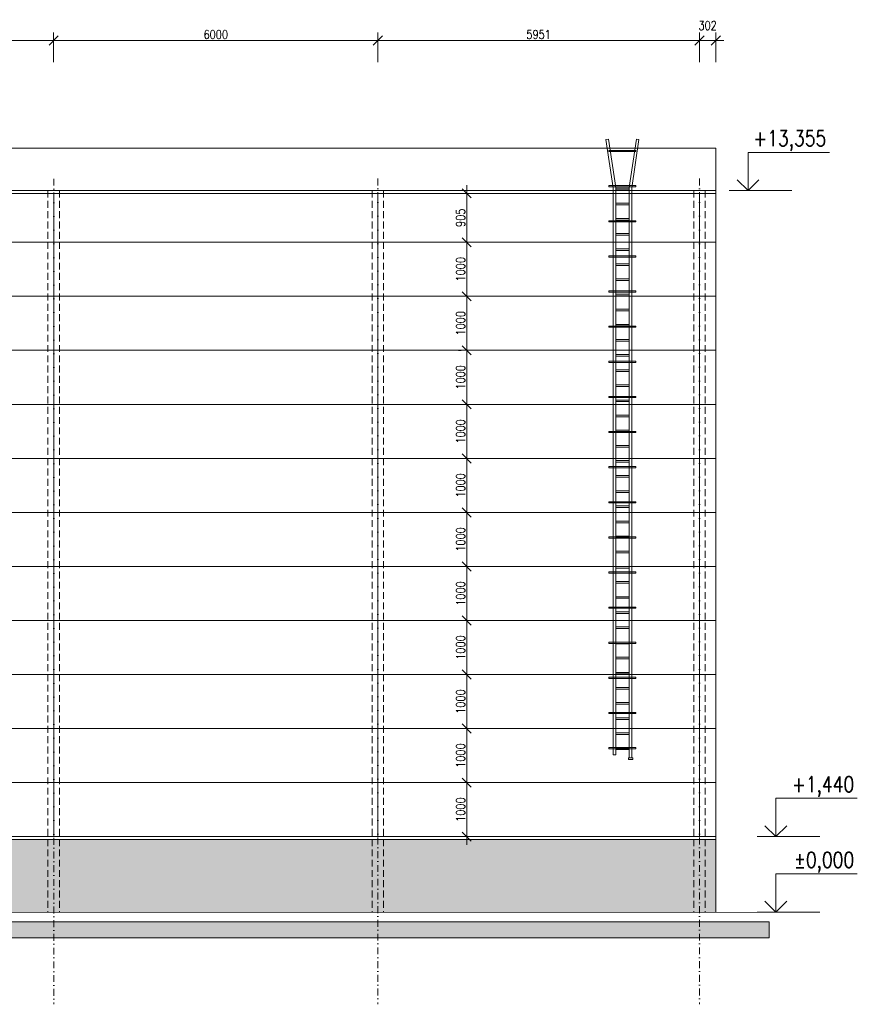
# Model space of a CAD drawing. Header units: millimetres. Extents: x -485339 to 286898, y -1189934 to 1602269.
# Tile 94 of 230: x -56509 to -41007, y -974342 to -956120. Entities that reach past the tile are written whole.
import ezdxf
from ezdxf.enums import TextEntityAlignment as Align

# ---------------------------------------------------------------- set-up
doc = ezdxf.new("R2010")
doc.units = ezdxf.units.MM
doc.header["$LTSCALE"] = 10
doc.linetypes.add('DASHDOT', pattern=[25.4, 12.7, -6.35, 0, -6.35])
doc.linetypes.add('ČÁRKOVANÁ', pattern=[19.05, 12.7, -6.35])
doc.layers.get('Defpoints').update_dxf_attribs({"lineweight": 0})
for name, color, linetype, lineweight in [('N_popis_fasáda', 212, 'Continuous', 18), ('N_čáry_obv.plášt', 212, 'Continuous', 18), ('N_šrary', 10, 'Continuous', 18), ('St_kóty_výškové', 132, 'Continuous', 18), ('St_sloupy_opláštění_pohled', 25, 'ČÁRKOVANÁ', 18), ('St_čáry_obrys', 5, 'Continuous', 35), ('St_čáry_plné', 250, 'Continuous', 18), ('St_šrafy', 250, 'Continuous', 18)]:
    doc.layers.add(name, color=color, linetype=linetype, lineweight=lineweight)
doc.styles.add('ROMANS', font='romans.shx', dxfattribs={"width": 0.8})
doc.styles.get("Standard").update_dxf_attribs({"font": 'simplex.shx', "width": 0.8})
doc.dimstyles.new('stavebníM100', dxfattribs={"dimtxt": 165, "dimasz": 170, "dimexe": 150, "dimexo": 100, "dimgap": 30, "dimtad": 1, "dimdec": 0, "dimtxsty": 'Standard', "dimblk": 'OBLIQUE', "dimcen": -2.5, "dimdle": 150, "dimclrd": 256, "dimclre": 256, "dimclrt": 256, "dimadec": 4, "dimazin": 0, "dimtfac": 1, "dimtdec": 0, "dimtmove": 2, "dimatfit": 3, "dimldrblk": 'OBLIQUE', "dimfxl": 400, "dimfxlon": 1, "dimlwd": -1, "dimlwe": -1, "dimarcsym": 0})

# ---------------------------------------------------------------- blocks, each defined once
blk = doc.blocks.new('*U3842')
at = {"layer": 'St_čáry_plné'}
for points in [[(-125, 15), (125, 15)], [(-125, -15), (125, -15)]]:
    blk.add_lwpolyline(points, dxfattribs=at)
blk = doc.blocks.new('*U3841')
at = {"layer": 'St_čáry_plné'}
for p in [(0, 10360), (0, 10080), (0, 9800), (0, 9520), (0, 9240), (0, 8960), (0, 8680), (0, 8400), (0, 8120), (0, 7840), (0, 7560), (0, 7280), (0, 7000), (0, 6720), (0, 6440), (0, 6160), (0, 5880), (0, 5600), (0, 5320), (0, 5040), (0, 4760), (0, 4480), (0, 4200), (0, 3920), (0, 3640), (0, 3360), (0, 3080), (0, 2800), (0, 2520), (0, 2240), (0, 1960), (0, 1680), (0, 1400), (0, 1120), (0, 840), (0, 560), (0, 280), (0, 0)]:
    blk.add_blockref('*U3842', p, dxfattribs=at)
blk = doc.blocks.new('*U3844')
at = {"layer": 'St_čáry_plné'}
blk.add_lwpolyline([(-250, -11), (250, -11), (250, 11), (-250, 11)], close=True, dxfattribs=at)
blk = doc.blocks.new('*U3843')
at = {"layer": 'St_čáry_plné'}
for p in [(0, 0), (0, -650), (0, -1300), (0, -1950), (0, -2600), (0, -3250), (0, -3900), (0, -4550), (0, -5200), (0, -5850), (0, -6500), (0, -7150), (0, -7800), (0, -8450), (0, -9100), (0, -9750), (0, -10400), (0, -11050)]:
    blk.add_blockref('*U3844', p, dxfattribs=at)
blk = doc.blocks.new('G$CD609EF3A')
at = {"layer": 'St_čáry_plné'}
for points in [[(-306, 855), (-257, 862)], [(-175, -40), (-306, 855)], [(-125, -36), (-257, 862)], [(125, -36), (257, 862)], [(175, -40), (306, 855)], [(306, 855), (257, 862)], [(-175, -40), (-175, -10536)], [(-125, -36), (-125, -10536)], [(125, -36), (125, -10590)], [(175, -36), (175, -10590)], [(-175, -10536), (-125, -10536)], [(125, -10590), (175, -10590)]]:
    blk.add_lwpolyline(points, dxfattribs=at)
blk.add_lwpolyline([(111, -10590), (189, -10590), (189, -10619), (111, -10619)], close=True, dxfattribs=at)
for name, p in [('*U3843', (0, 639)), ('*U3841', (0, -10423))]:
    blk.add_blockref(name, p, dxfattribs=at)
blk = doc.blocks.new('*U3985')
at = {"color": 0, "linetype": 'ByBlock', "lineweight": -2}
blk.add_line((3, 0), (-7, 0), dxfattribs=at)
for points in [[(0, 0), (0, 6.12), (0, 6.12), (-13, 6.12)], [(1.75, 1.75), (0, 0), (-1.75, 1.75)]]:
    blk.add_lwpolyline(points, dxfattribs=at)
at = {"color": 0, "linetype": 'ByBlock', "lineweight": -2, "style": 'ROMANS', "width": 0.8}
for tag, p in [('VYSKA', (-3.45, 9.62)), ('POPIS_001', (-12.5, 5.12))]:
    blk.add_attdef(tag, text='', height=2.5, dxfattribs=at).set_placement(p, align=Align.TOP_RIGHT)
blk = doc.blocks.new('_OBLIQUE')
at = {"color": 0, "linetype": 'ByBlock'}
blk.add_line((-0.5, -0.5), (0.5, 0.5), dxfattribs=at)
blk = doc.blocks.new('*D6728')
at = {"layer": 'Defpoints', "color": 0}
for p in [(-55880, -956505), (-59725, -959284), (-55880, -959284)]:
    blk.add_point(p, dxfattribs=at)
at = {"layer": 'N_popis_fasáda'}
for p, q in [((-59725, -956905), (-59725, -956355)), ((-55880, -956905), (-55880, -956355)), ((-59875, -956505), (-55730, -956505))]:
    blk.add_line(p, q, dxfattribs=at)
at = {"layer": 'N_popis_fasáda', "linetype": 'ByBlock', "xscale": 170, "yscale": 170, "zscale": 170, "rotation": 180}
blk.add_blockref('_OBLIQUE', (-59725, -956505), dxfattribs=at)
at = {"layer": 'N_popis_fasáda', "linetype": 'ByBlock', "xscale": 170, "yscale": 170, "zscale": 170}
blk.add_blockref('_OBLIQUE', (-55880, -956505), dxfattribs=at)
at = {"layer": 'N_popis_fasáda', "insert": (-57802, -956393), "char_height": 165, "attachment_point": 5}
blk.add_mtext('3845', dxfattribs=at)
blk = doc.blocks.new('*D6729')
at = {"layer": 'Defpoints', "color": 0}
for p in [(-49880, -956505), (-49880, -959059), (-55880, -959284)]:
    blk.add_point(p, dxfattribs=at)
at = {"layer": 'N_popis_fasáda'}
for p, q in [((-55880, -956905), (-55880, -956355)), ((-49880, -956905), (-49880, -956355)), ((-56030, -956505), (-49730, -956505))]:
    blk.add_line(p, q, dxfattribs=at)
at = {"layer": 'N_popis_fasáda', "linetype": 'ByBlock', "xscale": 170, "yscale": 170, "zscale": 170, "rotation": 180}
blk.add_blockref('_OBLIQUE', (-55880, -956505), dxfattribs=at)
at = {"layer": 'N_popis_fasáda', "linetype": 'ByBlock', "xscale": 170, "yscale": 170, "zscale": 170}
blk.add_blockref('_OBLIQUE', (-49880, -956505), dxfattribs=at)
at = {"layer": 'N_popis_fasáda', "insert": (-52880, -956393), "char_height": 165, "attachment_point": 5}
blk.add_mtext('6000', dxfattribs=at)
blk = doc.blocks.new('*D6730')
at = {"layer": 'Defpoints', "color": 0}
for p in [(-43928, -956505), (-49880, -959059), (-43928, -959059)]:
    blk.add_point(p, dxfattribs=at)
at = {"layer": 'N_popis_fasáda'}
for p, q in [((-49880, -956905), (-49880, -956355)), ((-43928, -956905), (-43928, -956355)), ((-50030, -956505), (-43778, -956505))]:
    blk.add_line(p, q, dxfattribs=at)
at = {"layer": 'N_popis_fasáda', "linetype": 'ByBlock', "xscale": 170, "yscale": 170, "zscale": 170, "rotation": 180}
blk.add_blockref('_OBLIQUE', (-49880, -956505), dxfattribs=at)
at = {"layer": 'N_popis_fasáda', "linetype": 'ByBlock', "xscale": 170, "yscale": 170, "zscale": 170}
blk.add_blockref('_OBLIQUE', (-43928, -956505), dxfattribs=at)
at = {"layer": 'N_popis_fasáda', "insert": (-46904, -956393), "char_height": 165, "attachment_point": 5}
blk.add_mtext('5951', dxfattribs=at)
blk = doc.blocks.new('*D6731')
at = {"layer": 'Defpoints', "color": 0}
for p in [(-43626, -956505), (-43626, -958494), (-43928, -959059)]:
    blk.add_point(p, dxfattribs=at)
at = {"layer": 'N_popis_fasáda'}
for p, q in [((-43928, -956905), (-43928, -956355)), ((-43626, -956905), (-43626, -956355)), ((-44078, -956505), (-43476, -956505))]:
    blk.add_line(p, q, dxfattribs=at)
at = {"layer": 'N_popis_fasáda', "linetype": 'ByBlock', "xscale": 170, "yscale": 170, "zscale": 170, "rotation": 180}
blk.add_blockref('_OBLIQUE', (-43928, -956505), dxfattribs=at)
at = {"layer": 'N_popis_fasáda', "linetype": 'ByBlock', "xscale": 170, "yscale": 170, "zscale": 170}
blk.add_blockref('_OBLIQUE', (-43626, -956505), dxfattribs=at)
at = {"layer": 'N_popis_fasáda', "insert": (-43777, -956228), "char_height": 165, "attachment_point": 5}
blk.add_mtext('302', dxfattribs=at)
blk = doc.blocks.new('*D6732')
at = {"layer": 'Defpoints', "color": 0}
for p in [(-49775, -970239), (-48236, -970239), (-49775, -971239)]:
    blk.add_point(p, dxfattribs=at)
at = {"layer": 'N_popis_fasáda'}
for p, q in [((-48236, -971389), (-48236, -970089)), ((-48636, -970239), (-48086, -970239)), ((-48636, -971239), (-48086, -971239))]:
    blk.add_line(p, q, dxfattribs=at)
at = {"layer": 'N_popis_fasáda', "linetype": 'ByBlock', "xscale": 170, "yscale": 170, "zscale": 170}
for p, rotation in [((-48236, -970239), 90), ((-48236, -971239), 270)]:
    blk.add_blockref('_OBLIQUE', p, dxfattribs=dict(at, rotation=rotation))
at = {"layer": 'N_popis_fasáda', "insert": (-48349, -970739), "char_height": 165, "attachment_point": 5, "rotation": 90}
blk.add_mtext('1000', dxfattribs=at)
blk = doc.blocks.new('*D6733')
at = {"layer": 'Defpoints', "color": 0}
for p in [(-48236, -969239), (-48236, -969239), (-49775, -970239)]:
    blk.add_point(p, dxfattribs=at)
at = {"layer": 'N_popis_fasáda'}
for p, q in [((-48236, -970389), (-48236, -969089)), ((-48136, -969239), (-48086, -969239)), ((-48636, -970239), (-48086, -970239))]:
    blk.add_line(p, q, dxfattribs=at)
at = {"layer": 'N_popis_fasáda', "linetype": 'ByBlock', "xscale": 170, "yscale": 170, "zscale": 170}
for p, rotation in [((-48236, -969239), 90), ((-48236, -970239), 270)]:
    blk.add_blockref('_OBLIQUE', p, dxfattribs=dict(at, rotation=rotation))
at = {"layer": 'N_popis_fasáda', "insert": (-48349, -969739), "char_height": 165, "attachment_point": 5, "rotation": 90}
blk.add_mtext('1000', dxfattribs=at)
blk = doc.blocks.new('*D6734')
at = {"layer": 'Defpoints', "color": 0}
for p in [(-48236, -968239), (-48236, -968239), (-48236, -969239)]:
    blk.add_point(p, dxfattribs=at)
at = {"layer": 'N_popis_fasáda'}
for p, q in [((-48236, -969389), (-48236, -968089)), ((-48336, -968239), (-48386, -968239)), ((-48336, -969239), (-48386, -969239))]:
    blk.add_line(p, q, dxfattribs=at)
at = {"layer": 'N_popis_fasáda', "linetype": 'ByBlock', "xscale": 170, "yscale": 170, "zscale": 170}
for p, rotation in [((-48236, -968239), 90), ((-48236, -969239), 270)]:
    blk.add_blockref('_OBLIQUE', p, dxfattribs=dict(at, rotation=rotation))
at = {"layer": 'N_popis_fasáda', "insert": (-48349, -968739), "char_height": 165, "attachment_point": 5, "rotation": 90}
blk.add_mtext('1000', dxfattribs=at)
blk = doc.blocks.new('*D6735')
at = {"layer": 'Defpoints', "color": 0}
for p in [(-48236, -967239), (-48236, -967239), (-48236, -968239)]:
    blk.add_point(p, dxfattribs=at)
at = {"layer": 'N_popis_fasáda'}
for p, q in [((-48236, -968389), (-48236, -967089)), ((-48336, -967239), (-48386, -967239)), ((-48336, -968239), (-48386, -968239))]:
    blk.add_line(p, q, dxfattribs=at)
at = {"layer": 'N_popis_fasáda', "linetype": 'ByBlock', "xscale": 170, "yscale": 170, "zscale": 170}
for p, rotation in [((-48236, -967239), 90), ((-48236, -968239), 270)]:
    blk.add_blockref('_OBLIQUE', p, dxfattribs=dict(at, rotation=rotation))
at = {"layer": 'N_popis_fasáda', "insert": (-48349, -967739), "char_height": 165, "attachment_point": 5, "rotation": 90}
blk.add_mtext('1000', dxfattribs=at)
blk = doc.blocks.new('*D6736')
at = {"layer": 'Defpoints', "color": 0}
for p in [(-48236, -966239), (-48236, -966239), (-48236, -967239)]:
    blk.add_point(p, dxfattribs=at)
at = {"layer": 'N_popis_fasáda'}
for p, q in [((-48236, -967389), (-48236, -966089)), ((-48336, -966239), (-48386, -966239)), ((-48336, -967239), (-48386, -967239))]:
    blk.add_line(p, q, dxfattribs=at)
at = {"layer": 'N_popis_fasáda', "linetype": 'ByBlock', "xscale": 170, "yscale": 170, "zscale": 170}
for p, rotation in [((-48236, -966239), 90), ((-48236, -967239), 270)]:
    blk.add_blockref('_OBLIQUE', p, dxfattribs=dict(at, rotation=rotation))
at = {"layer": 'N_popis_fasáda', "insert": (-48349, -966739), "char_height": 165, "attachment_point": 5, "rotation": 90}
blk.add_mtext('1000', dxfattribs=at)
blk = doc.blocks.new('*D6737')
at = {"layer": 'Defpoints', "color": 0}
for p in [(-48236, -965239), (-48236, -965239), (-48236, -966239)]:
    blk.add_point(p, dxfattribs=at)
at = {"layer": 'N_popis_fasáda'}
for p, q in [((-48236, -966389), (-48236, -965089)), ((-48336, -965239), (-48386, -965239)), ((-48336, -966239), (-48386, -966239))]:
    blk.add_line(p, q, dxfattribs=at)
at = {"layer": 'N_popis_fasáda', "linetype": 'ByBlock', "xscale": 170, "yscale": 170, "zscale": 170}
for p, rotation in [((-48236, -965239), 90), ((-48236, -966239), 270)]:
    blk.add_blockref('_OBLIQUE', p, dxfattribs=dict(at, rotation=rotation))
at = {"layer": 'N_popis_fasáda', "insert": (-48349, -965739), "char_height": 165, "attachment_point": 5, "rotation": 90}
blk.add_mtext('1000', dxfattribs=at)
blk = doc.blocks.new('*D6738')
at = {"layer": 'Defpoints', "color": 0}
for p in [(-48236, -964239), (-48236, -964239), (-48236, -965239)]:
    blk.add_point(p, dxfattribs=at)
at = {"layer": 'N_popis_fasáda'}
for p, q in [((-48236, -965389), (-48236, -964089)), ((-48336, -964239), (-48386, -964239)), ((-48336, -965239), (-48386, -965239))]:
    blk.add_line(p, q, dxfattribs=at)
at = {"layer": 'N_popis_fasáda', "linetype": 'ByBlock', "xscale": 170, "yscale": 170, "zscale": 170}
for p, rotation in [((-48236, -964239), 90), ((-48236, -965239), 270)]:
    blk.add_blockref('_OBLIQUE', p, dxfattribs=dict(at, rotation=rotation))
at = {"layer": 'N_popis_fasáda', "insert": (-48349, -964739), "char_height": 165, "attachment_point": 5, "rotation": 90}
blk.add_mtext('1000', dxfattribs=at)
blk = doc.blocks.new('*D6739')
at = {"layer": 'Defpoints', "color": 0}
for p in [(-48236, -963239), (-48236, -963239), (-48236, -964239)]:
    blk.add_point(p, dxfattribs=at)
at = {"layer": 'N_popis_fasáda'}
for p, q in [((-48236, -964389), (-48236, -963089)), ((-48336, -963239), (-48386, -963239)), ((-48336, -964239), (-48386, -964239))]:
    blk.add_line(p, q, dxfattribs=at)
at = {"layer": 'N_popis_fasáda', "linetype": 'ByBlock', "xscale": 170, "yscale": 170, "zscale": 170}
for p, rotation in [((-48236, -963239), 90), ((-48236, -964239), 270)]:
    blk.add_blockref('_OBLIQUE', p, dxfattribs=dict(at, rotation=rotation))
at = {"layer": 'N_popis_fasáda', "insert": (-48349, -963739), "char_height": 165, "attachment_point": 5, "rotation": 90}
blk.add_mtext('1000', dxfattribs=at)
blk = doc.blocks.new('*D6740')
at = {"layer": 'Defpoints', "color": 0}
for p in [(-48236, -962239), (-48236, -962239), (-48236, -963239)]:
    blk.add_point(p, dxfattribs=at)
at = {"layer": 'N_popis_fasáda'}
for p, q in [((-48236, -963389), (-48236, -962089)), ((-48336, -962239), (-48386, -962239)), ((-48336, -963239), (-48386, -963239))]:
    blk.add_line(p, q, dxfattribs=at)
at = {"layer": 'N_popis_fasáda', "linetype": 'ByBlock', "xscale": 170, "yscale": 170, "zscale": 170}
for p, rotation in [((-48236, -962239), 90), ((-48236, -963239), 270)]:
    blk.add_blockref('_OBLIQUE', p, dxfattribs=dict(at, rotation=rotation))
at = {"layer": 'N_popis_fasáda', "insert": (-48349, -962739), "char_height": 165, "attachment_point": 5, "rotation": 90}
blk.add_mtext('1000', dxfattribs=at)
blk = doc.blocks.new('*D6741')
at = {"layer": 'Defpoints', "color": 0}
for p in [(-48236, -961239), (-48236, -961239), (-48236, -962239)]:
    blk.add_point(p, dxfattribs=at)
at = {"layer": 'N_popis_fasáda'}
for p, q in [((-48236, -962389), (-48236, -961089)), ((-48336, -961239), (-48386, -961239)), ((-48336, -962239), (-48386, -962239))]:
    blk.add_line(p, q, dxfattribs=at)
at = {"layer": 'N_popis_fasáda', "linetype": 'ByBlock', "xscale": 170, "yscale": 170, "zscale": 170}
for p, rotation in [((-48236, -961239), 90), ((-48236, -962239), 270)]:
    blk.add_blockref('_OBLIQUE', p, dxfattribs=dict(at, rotation=rotation))
at = {"layer": 'N_popis_fasáda', "insert": (-48349, -961739), "char_height": 165, "attachment_point": 5, "rotation": 90}
blk.add_mtext('1000', dxfattribs=at)
blk = doc.blocks.new('*D6742')
at = {"layer": 'Defpoints', "color": 0}
for p in [(-48236, -960239), (-48236, -960239), (-48236, -961239)]:
    blk.add_point(p, dxfattribs=at)
at = {"layer": 'N_popis_fasáda'}
for p, q in [((-48236, -961389), (-48236, -960089)), ((-48336, -960239), (-48386, -960239)), ((-48336, -961239), (-48386, -961239))]:
    blk.add_line(p, q, dxfattribs=at)
at = {"layer": 'N_popis_fasáda', "linetype": 'ByBlock', "xscale": 170, "yscale": 170, "zscale": 170}
for p, rotation in [((-48236, -960239), 90), ((-48236, -961239), 270)]:
    blk.add_blockref('_OBLIQUE', p, dxfattribs=dict(at, rotation=rotation))
at = {"layer": 'N_popis_fasáda', "insert": (-48349, -960739), "char_height": 165, "attachment_point": 5, "rotation": 90}
blk.add_mtext('1000', dxfattribs=at)
blk = doc.blocks.new('*D6743')
at = {"layer": 'Defpoints', "color": 0}
for p in [(-48236, -959334), (-48236, -959334), (-48236, -960239)]:
    blk.add_point(p, dxfattribs=at)
at = {"layer": 'N_popis_fasáda'}
for p, q in [((-48236, -960389), (-48236, -959184)), ((-48336, -959334), (-48386, -959334)), ((-48336, -960239), (-48386, -960239))]:
    blk.add_line(p, q, dxfattribs=at)
at = {"layer": 'N_popis_fasáda', "linetype": 'ByBlock', "xscale": 170, "yscale": 170, "zscale": 170}
for p, rotation in [((-48236, -959334), 90), ((-48236, -960239), 270)]:
    blk.add_blockref('_OBLIQUE', p, dxfattribs=dict(at, rotation=rotation))
at = {"layer": 'N_popis_fasáda', "insert": (-48349, -959786), "char_height": 165, "attachment_point": 5, "rotation": 90}
blk.add_mtext('905', dxfattribs=at)

msp = doc.modelspace()

# ---------------------------------------------------------------- hatches: boundary and pattern name
at = {"layer": 'N_šrary'}
h = msp.add_hatch(dxfattribs=at)
h.set_pattern_fill('AR-SAND', color=256, scale=5)
h.paths.add_polyline_path([(-58674.9, -972638.5), (-43626.2, -972638.5), (-43626.2, -971288.5), (-59724.9, -971288.5), (-59724.9, -971558.5), (-58674.9, -971558.5), (-58674.9, -971738.5), (-58674.9, -971918.5), (-58674.9, -972098.5), (-58674.9, -972278.5), (-58674.9, -972458.5)])
at = {"layer": 'St_šrafy'}
h = msp.add_hatch(color=256, dxfattribs=at)
h.dxf.hatch_style = 1
h.paths.add_polyline_path([(-142454.3, -973113.5), (-42636.8, -973113.5), (-42636.8, -972813.5), (-142454.3, -972813.5)])

# ---------------------------------------------------------------- linework, layer by layer
at = {"layer": 'N_čáry_obv.plášt'}
for points in [[(-55879.9, -971238.5), (-55879.9, -959333.5)], [(-49879.9, -971238.5), (-49879.9, -959333.5)], [(-43928.5, -971238.5), (-43928.5, -959333.5)], [(-59724.9, -960238.5), (-43626.2, -960238.5)], [(-59724.9, -961238.5), (-43626.2, -961238.5)], [(-59724.9, -962238.5), (-43626.2, -962238.5)], [(-59724.9, -963238.5), (-43626.2, -963238.5)], [(-59724.9, -964238.5), (-43626.2, -964238.5)], [(-59724.9, -965238.5), (-43626.2, -965238.5)], [(-59724.9, -966238.5), (-43626.2, -966238.5)], [(-59724.9, -967238.5), (-43626.2, -967238.5)], [(-59724.9, -968238.5), (-43626.2, -968238.5)], [(-59724.9, -969238.5), (-43626.2, -969238.5)], [(-59724.9, -970238.5), (-43626.2, -970238.5)], [(-59724.9, -971238.5), (-43626.2, -971238.5)]]:
    msp.add_lwpolyline(points, dxfattribs=at)
at = {"layer": 'N_šrary'}
for points in [[(-70504.9, -959283.5), (-43626.2, -959283.5)], [(-70504.9, -959333.5), (-43626.2, -959333.5)], [(-59724.9, -971288.5), (-43626.2, -971288.5)]]:
    msp.add_lwpolyline(points, dxfattribs=at)
at = {"layer": 'St_sloupy_opláštění_pohled', "linetype": 'DASHDOT'}
for points in [[(-55879.9, -959063.9), (-55879.9, -974341.6)], [(-49879.9, -959059.2), (-49879.9, -974336.9)], [(-43928.5, -959059.2), (-43928.5, -974336.9)]]:
    msp.add_lwpolyline(points, dxfattribs=at)
at = {"layer": 'St_sloupy_opláštění_pohled'}
for points in [[(-55984.9, -959283.5), (-55984.9, -972643.3)], [(-55774.9, -959283.5), (-55774.9, -972643.3)], [(-49984.9, -959283.5), (-49984.9, -972638.5)], [(-49774.9, -959283.5), (-49774.9, -972638.5)], [(-44033.5, -959283.5), (-44033.5, -972638.5)], [(-43823.5, -959283.5), (-43823.5, -972638.5)]]:
    msp.add_lwpolyline(points, dxfattribs=at)
at = {"layer": 'St_čáry_obrys', "const_width": 10}
msp.add_lwpolyline([(-142454.3, -972638.5), (-42636.8, -972638.5)], dxfattribs=at)
at = {"layer": 'St_čáry_plné'}
msp.add_lwpolyline([(-43626.2, -958494.3), (-43626.2, -972638.5)], dxfattribs=at)
at = {"layer": 'St_šrafy'}
msp.add_lwpolyline([(-56834.2, -958494.3), (-43626.2, -958494.3)], dxfattribs=at)
msp.add_lwpolyline([(-142454.3, -973113.5), (-42636.8, -973113.5), (-42636.8, -972813.5), (-142454.3, -972813.5)], close=True, dxfattribs=at)

# ---------------------------------------------------------------- block references
at = {"layer": 'St_kóty_výškové'}
ref = msp.add_blockref('*U3985', (-43029.7, -959283.5), dxfattribs=dict(at, xscale=-115.8301158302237, yscale=115.8301158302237, zscale=115.8301158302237))
ref.add_attrib('VYSKA', '+13,355', dxfattribs={"layer": '0', "color": 0, "linetype": 'ByBlock', "lineweight": -2, "height": 289.58, "style": 'ROMANS', "width": 0.8}).set_placement((-41581.9, -958168.7), align=Align.TOP_RIGHT)
ref = msp.add_blockref('*U3985', (-42512.6, -971238.5), dxfattribs=dict(at, xscale=-115.8301158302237, yscale=115.8301158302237, zscale=115.8301158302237))
ref.add_attrib('VYSKA', '+1,440', dxfattribs={"layer": '0', "color": 0, "linetype": 'ByBlock', "lineweight": -2, "height": 289.58, "style": 'ROMANS', "width": 0.8}).set_placement((-41064.8, -970123.7), align=Align.TOP_RIGHT)
ref = msp.add_blockref('*U3985', (-42512.6, -972638.5), dxfattribs=dict(at, xscale=-115.8301158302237, yscale=115.8301158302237, zscale=115.8301158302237))
ref.add_attrib('VYSKA', '%%P0,000', dxfattribs={"layer": '0', "color": 0, "linetype": 'ByBlock', "lineweight": -2, "height": 289.58, "style": 'ROMANS', "width": 0.8}).set_placement((-41064.8, -971523.7), align=Align.TOP_RIGHT)
at = {"layer": 'St_čáry_plné'}
msp.add_blockref('G$CD609EF3A', (-45353.3, -959190.1), dxfattribs=at)

# ---------------------------------------------------------------- dimensions: what is measured, and where the dimension line sits
at = {"layer": 'N_popis_fasáda'}
for base, p1, p2, picture, middle in [((-55879.9, -956505.5), (-59724.9, -959283.5), (-55879.9, -959283.5), '*D6728', (-57802.4, -956393)), ((-49879.9, -956505.5), (-55879.9, -959283.5), (-49879.9, -959059.2), '*D6729', (-52879.9, -956393)), ((-43928.5, -956505.5), (-49879.9, -959059.2), (-43928.5, -959059.2), '*D6730', (-46904.2, -956393)), ((-43626.2, -956505.5), (-43928.5, -959059.2), (-43626.2, -958494.3), '*D6731', (-43777.3, -956228))]:
    dim = msp.add_linear_dim(base=base, p1=p1, p2=p2, dimstyle='stavebníM100', dxfattribs=at)
    dim.commit()
    dim.dimension.update_dxf_attribs({"geometry": picture, "text_midpoint": middle})
for base, p1, p2, picture, middle in [((-48236.5, -959333.5), (-48236.5, -960238.5), (-48236.5, -959333.5), '*D6743', (-48349, -959786)), ((-48236.5, -960238.5), (-48236.5, -961238.5), (-48236.5, -960238.5), '*D6742', (-48349, -960738.5)), ((-48236.5, -961238.5), (-48236.5, -962238.5), (-48236.5, -961238.5), '*D6741', (-48349, -961738.5)), ((-48236.5, -962238.5), (-48236.5, -963238.5), (-48236.5, -962238.5), '*D6740', (-48349, -962738.5)), ((-48236.5, -963238.5), (-48236.5, -964238.5), (-48236.5, -963238.5), '*D6739', (-48349, -963738.5)), ((-48236.5, -964238.5), (-48236.5, -965238.5), (-48236.5, -964238.5), '*D6738', (-48349, -964738.5)), ((-48236.5, -965238.5), (-48236.5, -966238.5), (-48236.5, -965238.5), '*D6737', (-48349, -965738.5)), ((-48236.5, -966238.5), (-48236.5, -967238.5), (-48236.5, -966238.5), '*D6736', (-48349, -966738.5)), ((-48236.5, -967238.5), (-48236.5, -968238.5), (-48236.5, -967238.5), '*D6735', (-48349, -967738.5)), ((-48236.5, -968238.5), (-48236.5, -969238.5), (-48236.5, -968238.5), '*D6734', (-48349, -968738.5)), ((-48236.5, -969238.5), (-49774.9, -970238.5), (-48236.5, -969238.5), '*D6733', (-48349, -969738.5)), ((-48236.5, -970238.5), (-49774.9, -971238.5), (-49774.9, -970238.5), '*D6732', (-48349, -970738.5))]:
    dim = msp.add_linear_dim(base=base, p1=p1, p2=p2, angle=90, dimstyle='stavebníM100', dxfattribs=at)
    dim.commit()
    dim.dimension.update_dxf_attribs({"geometry": picture, "text_midpoint": middle})

doc.saveas('drawing.dxf')
